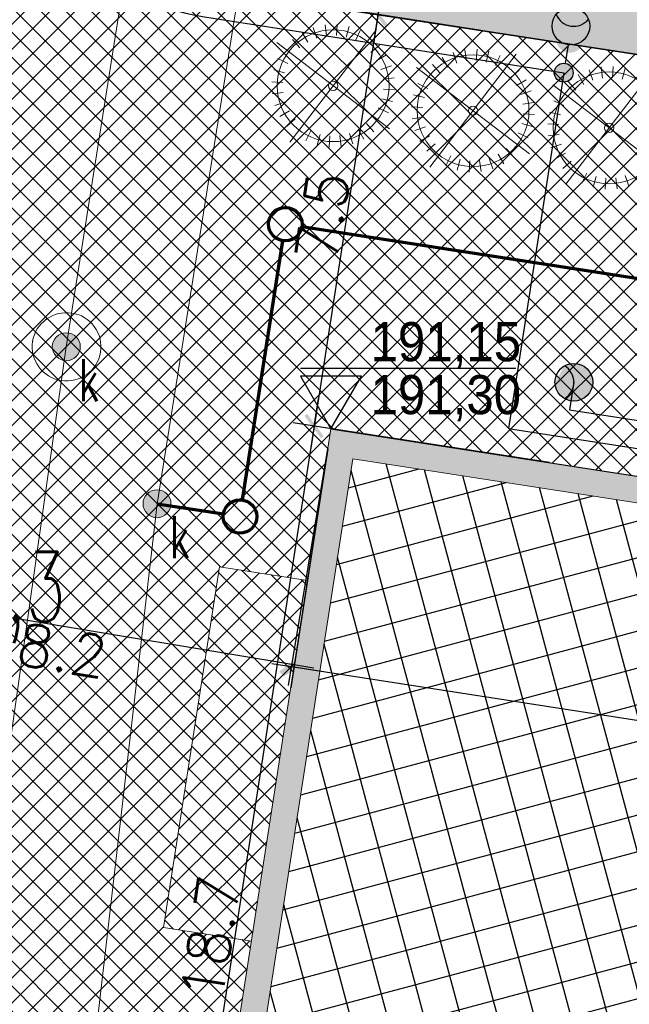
# Model space of a CAD drawing. Header units: metres. Extents: x 5509548 to 5517943, y 5680530 to 5684871.
# Tile 22 of 124: x 5516041 to 5516052, y 5683306 to 5683324. Entities that reach past the tile are written whole.
import ezdxf
from ezdxf.enums import TextEntityAlignment as Align
from ezdxf.lldxf.tags import DXFTag

# ---------------------------------------------------------------- set-up
doc = ezdxf.new("R2010")
doc.units = ezdxf.units.M
doc.layers.get('0').update_dxf_attribs({"linetype": 'CONTINUOUS', "lineweight": 18})
doc.layers.get('Defpoints').update_dxf_attribs({"linetype": 'CONTINUOUS'})
for name, color, linetype in [('!rzedne_projektowane_NOWE', 202, 'CONTINUOUS'), ('--EL_LEGENDA', 240, 'CONTINUOUS'), ('--oświetlenie wokół budynku', 240, 'CONTINUOUS'), ('A-Budynek', 170, 'CONTINUOUS'), ('A-Budynek szraf', 170, 'CONTINUOUS'), ('A-Nasadzenia', 7, 'CONTINUOUS'), ('A-Nawierzchnie', 41, 'CONTINUOUS'), ('A-Rzędne', 210, 'CONTINUOUS'), ('CEG_SEL_atrybut_bloku1', 7, 'CONTINUOUS'), ('CEG_SEL_atrybut_bloku2', 9, 'CONTINUOUS')]:
    doc.layers.add(name, color=color, linetype=linetype)
for name, color, linetype, lineweight in [('A-Drogi', 170, 'CONTINUOUS', 35), ('D-WYMIARY', 7, 'CONTINUOUS', 15), ('GES_InneUrzadzeniaTowarzyszace', 7, 'CONTINUOUS', 18), ('GES_UrzadzeniaSiecKanalizacyjna_P', 7, 'CONTINUOUS', 18), ('RR_ks', 34, 'CONTINUOUS', 70)]:
    doc.layers.add(name, color=color, linetype=linetype, lineweight=lineweight)
doc.layers.add('GES_PrzewodKanalizacyjny', color=7, linetype='CONTINUOUS', lineweight=18, true_color=0x803300)
doc.layers.add('wysokosci', color=7, linetype='CONTINUOUS', lineweight=25, true_color=0x24e924)
doc.styles.add('CP_ATTR', font='simplex.shx', dxfattribs={"bigfont": '@extfont2.shx'})
doc.styles.add('MZSK01', font='arial.ttf', dxfattribs={"width": 0.8999999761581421, "height": 0.75})
doc.styles.add('ROMANS', font='simplex.shx', dxfattribs={"width": 0.9, "oblique": 15})
doc.styles.get("Standard").update_dxf_attribs({"font": 'simplex.shx'})
tags = doc.linetypes.add('--LINIA_nN', pattern='A,0.5,-0.2,["nN",Standard,S=0.1,R=0,X=-0.1,Y=-0.05],-0.25', length=0.95).pattern_tags.tags
tags[6] = DXFTag(74, 10)
doc.dimstyles.get("Standard").update_dxf_attribs({"dimtxt": 0.18, "dimasz": 0.18, "dimexe": 0.18, "dimexo": 0.0625, "dimgap": 0.09, "dimtad": 0, "dimtih": 1, "dimtoh": 1, "dimdec": 4, "dimzin": 0, "dimdsep": 46, "dimtxsty": 'Standard', "dimcen": 0.09, "dimadec": 0, "dimazin": 0, "dimtfac": 1, "dimtdec": 4, "dimtofl": 0, "dimtmove": 0, "dimatfit": 3, "dimfxl": 1, "dimtolj": 1, "dimtzin": 0, "dimarcsym": 0})

# ---------------------------------------------------------------- blocks, each defined once
blk = doc.blocks.new('SUKS')
at = {"linetype": 'Continuous', "lineweight": 18, "true_color": 0xffffff}
blk.add_hatch(color=7, dxfattribs=at).paths.add_polyline_path([(0, -0.5, 1), (0, 0.5, 1)])
at = {"color": 0, "linetype": 'Continuous', "lineweight": 18}
blk.add_circle((0, 0), 0.5, dxfattribs=at)
blk = doc.blocks.new('_ARCHTICK')
at = {"color": 0, "linetype": 'ByBlock', "lineweight": -2}
blk.add_line((0, 0), (-1, 0), dxfattribs=at)
blk.add_solid([(0.397747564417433, 0.3093592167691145), (0.3093592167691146, 0.397747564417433), (-0.3093592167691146, -0.397747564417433), (-0.397747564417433, -0.3093592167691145)], dxfattribs=at)
blk = doc.blocks.new('*D30')
at = {"layer": 'D-WYMIARY', "color": 14, "lineweight": -2}
for p, q in [((5516048.617111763, 5683329.054651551), (5516047.734490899, 5683323.316321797)), ((5516047.372132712, 5683328.84143966), (5516048.931885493, 5683328.601531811)), ((5516046.611130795, 5683323.893811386), (5516048.170883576, 5683323.653903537))]:
    blk.add_line(p, q, dxfattribs=at)
at = {"layer": 'Defpoints', "color": 0}
for p in [(5516047.013846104, 5683328.896548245), (5516046.252844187, 5683323.948919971), (5516047.795300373, 5683323.711672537)]:
    blk.add_point(p, dxfattribs=at)
at = {"layer": 'D-WYMIARY', "color": 14, "lineweight": -2, "xscale": 0.5, "yscale": 0.5, "zscale": 0.5}
for p, rotation in [((5516048.556302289, 5683328.659300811), 81.25577972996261), ((5516047.795300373, 5683323.711672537), 261.2557797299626)]:
    blk.add_blockref('_ARCHTICK', p, dxfattribs=dict(at, rotation=rotation))
at = {"layer": 'D-WYMIARY', "color": 50, "linetype": 'ByBlock', "insert": (5516048.595861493, 5683326.120876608), "char_height": 0.75, "attachment_point": 5, "rotation": 81.25577972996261}
blk.add_mtext('\\A1;5.0', dxfattribs=at)
blk = doc.blocks.new('*D414')
at = {"layer": 'D-WYMIARY', "color": 14, "lineweight": -2}
for p, q in [((5516047.855708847, 5683324.109868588), (5516046.591008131, 5683315.955600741)), ((5516049.602135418, 5683323.434221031), (5516047.418892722, 5683323.772834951)), ((5516048.460046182, 5683316.070501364), (5516046.276803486, 5683316.409115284))]:
    blk.add_line(p, q, dxfattribs=at)
at = {"layer": 'Defpoints', "color": 0}
for p in [(5516049.960352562, 5683323.378662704), (5516046.652313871, 5683316.350874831), (5516048.818263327, 5683316.014943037)]:
    blk.add_point(p, dxfattribs=at)
at = {"layer": 'D-WYMIARY', "color": 14, "lineweight": -2, "xscale": 0.5, "yscale": 0.5, "zscale": 0.5}
for p, rotation in [((5516047.794403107, 5683323.714594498), 81.18385190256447), ((5516046.652313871, 5683316.350874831), 261.1838519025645)]:
    blk.add_blockref('_ARCHTICK', p, dxfattribs=dict(at, rotation=rotation))
at = {"layer": 'D-WYMIARY', "color": 50, "linetype": 'ByBlock', "insert": (5516046.803379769, 5683320.097872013), "char_height": 0.75, "attachment_point": 5, "rotation": 81.18385190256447}
blk.add_mtext('\\A1;7.5', dxfattribs=at)
blk = doc.blocks.new('*D415')
at = {"layer": 'D-WYMIARY', "color": 14, "lineweight": -2}
for p, q in [((5516046.713619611, 5683316.746148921), (5516043.729562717, 5683297.50618259)), ((5516050.859845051, 5683315.698300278), (5516046.276803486, 5683316.409115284)), ((5516047.998399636, 5683297.248882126), (5516043.415358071, 5683297.959697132))]:
    blk.add_line(p, q, dxfattribs=at)
at = {"layer": 'Defpoints', "color": 0}
for p in [(5516051.218062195, 5683315.642741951), (5516043.790868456, 5683297.901456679), (5516048.35661678, 5683297.193323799)]:
    blk.add_point(p, dxfattribs=at)
at = {"layer": 'D-WYMIARY', "color": 14, "lineweight": -2, "xscale": 0.5, "yscale": 0.5, "zscale": 0.5}
for p, rotation in [((5516046.652313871, 5683316.350874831), 81.1838519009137), ((5516043.790868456, 5683297.901456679), 261.1838519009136)]:
    blk.add_blockref('_ARCHTICK', p, dxfattribs=dict(at, rotation=rotation))
at = {"layer": 'D-WYMIARY', "color": 50, "linetype": 'ByBlock', "insert": (5516044.801612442, 5683307.191303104), "char_height": 0.75, "attachment_point": 5, "rotation": 81.1838519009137}
blk.add_mtext('\\A1;18.7', dxfattribs=at)
blk = doc.blocks.new('*D420')
at = {"layer": 'D-WYMIARY', "color": 14, "lineweight": -2}
for p, q in [((5516046.898735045, 5683315.945821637), (5516046.235063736, 5683311.666743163)), ((5516045.898030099, 5683312.103559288), (5516072.845841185, 5683307.924040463)), ((5516073.055997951, 5683311.888914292), (5516072.392326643, 5683307.609835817))]:
    blk.add_line(p, q, dxfattribs=at)
at = {"layer": 'Defpoints', "color": 0}
for p in [(5516046.954293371, 5683316.304038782), (5516073.111556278, 5683312.247131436), (5516072.450567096, 5683307.985346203)]:
    blk.add_point(p, dxfattribs=at)
at = {"layer": 'D-WYMIARY', "color": 14, "lineweight": -2, "xscale": 0.5, "yscale": 0.5, "zscale": 0.5}
for p, rotation in [((5516046.293304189, 5683312.042253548), 171.1838518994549), ((5516072.450567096, 5683307.985346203), 351.1838518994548)]:
    blk.add_blockref('_ARCHTICK', p, dxfattribs=dict(at, rotation=rotation))
at = {"layer": 'D-WYMIARY', "color": 50, "linetype": 'ByBlock', "insert": (5516059.306798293, 5683309.593821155), "char_height": 0.75, "attachment_point": 5, "rotation": 351.18385189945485}
blk.add_mtext('\\A1;26.5', dxfattribs=at)
blk = doc.blocks.new('*D422')
at = {"layer": 'D-WYMIARY', "color": 14, "lineweight": -2}
for p, q in [((5516038.831169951, 5683317.288179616), (5516038.126354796, 5683313.052314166)), ((5516046.894794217, 5683315.946455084), (5516046.189979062, 5683311.710589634)), ((5516046.646925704, 5683312.019781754), (5516037.794151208, 5683313.492814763))]:
    blk.add_line(p, q, dxfattribs=at)
at = {"layer": 'Defpoints', "color": 0}
for p in [(5516038.890669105, 5683317.645763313), (5516046.954293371, 5683316.304038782), (5516038.188726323, 5683313.427160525)]:
    blk.add_point(p, dxfattribs=at)
at = {"layer": 'D-WYMIARY', "color": 14, "lineweight": -2, "xscale": 0.5, "yscale": 0.5, "zscale": 0.5}
for p, rotation in [((5516038.188726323, 5683313.427160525), 170.5529768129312), ((5516046.252350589, 5683312.085435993), 350.5529768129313)]:
    blk.add_blockref('_ARCHTICK', p, dxfattribs=dict(at, rotation=rotation))
at = {"layer": 'D-WYMIARY', "color": 50, "linetype": 'ByBlock', "insert": (5516042.150780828, 5683312.3370622), "char_height": 0.75, "attachment_point": 5, "rotation": 350.5529768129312}
blk.add_mtext('\\A1;8.2', dxfattribs=at)
blk = doc.blocks.new('oprawa zewnetrzna stojaca')
for points in [[(2.625000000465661, 0, 0.2679491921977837), (2.25, 0.6495190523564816, 0.5773502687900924), (2.25, -0.6495190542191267, 0.267949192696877)], [(0.375, 0, 1.000000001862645), (-0.3749999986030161, 0, 1.000000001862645)]]:
    blk.add_hatch(color=256).paths.add_polyline_path(points)
blk.add_line((1.125000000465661, 0), (0.375, 0))
for centre, radius in [((1.875, 0), 0.7500000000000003), ((0, 0), 0.375)]:
    blk.add_circle(centre, radius)
blk.add_arc((2.625000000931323, -1.862645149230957e-09), 0.7500000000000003, 120.0000000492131, 239.999999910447)
at = {"layer": 'CEG_SEL_atrybut_bloku1', "style": 'ROMANS', "width": 0.6000000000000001, "flags": 8}
blk.add_attdef('TYP', text='', height=1, dxfattribs=at).set_placement((1.872500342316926, 0.900000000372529), align=Align.CENTER)
at = {"layer": 'CEG_SEL_atrybut_bloku2', "style": 'ROMANS', "width": 0.6, "flags": 8}
for tag, p in [('OPIS1', (1.872500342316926, -1.638064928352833)), ('OPIS2', (1.872500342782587, -2.499397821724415))]:
    blk.add_attdef(tag, text='', height=0.7500000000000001, dxfattribs=at).set_placement(p, align=Align.CENTER)
blk = doc.blocks.new('lampa_parkowa')
blk.add_hatch(color=256).paths.add_polyline_path([(674.9994430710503, 0.863908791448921, 0.2679491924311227), (337.4994430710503, 585.4310563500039, 1.732050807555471), (337.4994430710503, -583.7032387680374, 0.2679491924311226)], is_closed=False)
blk.add_circle((-0.0005569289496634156, 0.8639087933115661), 675.0000000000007)
blk.add_arc((674.9994430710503, 0.8639087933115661), 675.0000000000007, 119.999999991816, 240.0000000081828)
at = {"style": 'CP_ATTR', "width": 0.5}
for tag, p in [('ATR1', (1046.64724039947, 557.6081527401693)), ('ATR2', (1046.64724039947, -667.9665482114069))]:
    blk.add_attdef(tag, text='', height=1000, dxfattribs=at).set_placement(p, align=Align.MIDDLE_LEFT)

msp = doc.modelspace()

# ---------------------------------------------------------------- hatches: boundary and pattern name
at = {"layer": '!rzedne_projektowane_NOWE'}
msp.add_hatch(color=256, dxfattribs=at).paths.add_polyline_path([(5516051.470065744, 5683323.279169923, 1.000000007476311), (5516050.978842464, 5683323.275128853, 1.000000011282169)])
at = {"layer": 'A-Budynek', "linetype": 'ByBlock'}
h = msp.add_hatch(color=256, dxfattribs=at)
h.paths.add_polyline_path([(5516047.346706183, 5683315.767557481), (5516072.575074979, 5683311.854718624), (5516069.857698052, 5683294.334194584), (5516044.629329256, 5683298.247033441)], flags=16)
h.paths.add_polyline_path([(5516063.053508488, 5683293.395949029), (5516062.687879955, 5683293.452656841), (5516062.917776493, 5683294.934934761), (5516057.354293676, 5683295.797813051), (5516057.124397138, 5683294.31553513), (5516056.758768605, 5683294.372242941), (5516056.988665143, 5683295.854520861), (5516051.425182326, 5683296.717399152), (5516051.195285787, 5683295.23512123), (5516050.829657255, 5683295.291829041), (5516051.059553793, 5683296.774106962), (5516044.606704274, 5683297.774923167), (5516044.376807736, 5683296.292645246), (5516044.011179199, 5683296.349353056), (5516044.241075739, 5683297.831630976), (5516044.092847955, 5683297.85462063), (5516046.954293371, 5683316.30403878), (5516053.920999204, 5683315.223525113), (5516053.96104948, 5683315.520900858), (5516054.332603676, 5683315.463275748), (5516054.286624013, 5683315.16681788), (5516065.779654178, 5683313.384285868), (5516065.826357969, 5683313.682691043), (5516066.191521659, 5683313.6252744), (5516066.144886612, 5683313.327639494), (5516073.111556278, 5683312.247131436), (5516070.250110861, 5683293.797713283), (5516070.101883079, 5683293.820702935), (5516069.871986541, 5683292.338425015), (5516069.506358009, 5683292.395132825), (5516069.736254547, 5683293.877410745), (5516063.283405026, 5683294.878226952)])
at = {"layer": 'A-Budynek szraf', "linetype": 'ByBlock', "transparency": 33554687}
h = msp.add_hatch(dxfattribs=at)
h.set_pattern_fill('ANSI37', color=256, scale=0.2, angle=59.99999999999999, style=0)
h.set_pattern_definition([(105, (-191.2213894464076, 9.313225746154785e-10), (-0.6133628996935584, -0.1643500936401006), []), (194.9999999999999, (-191.2213894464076, 9.313225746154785e-10), (0.1643500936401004, -0.6133628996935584), [])])
h.paths.add_polyline_path([(5516072.188769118, 5683309.363978), (5516067.782111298, 5683309.363978), (5516067.782111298, 5683306.64545265), (5516071.767134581, 5683306.645452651), (5516069.857698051, 5683294.334194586), (5516044.629329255, 5683298.247033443), (5516047.346706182, 5683315.767557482), (5516072.575074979, 5683311.854718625)])
h.paths.add_polyline_path([(5516054.454114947, 5683304.922500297), (5516060.695085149, 5683304.922500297), (5516060.695085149, 5683303.164174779), (5516054.454114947, 5683303.164174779)], flags=16)
at = {"layer": 'A-Nawierzchnie', "linetype": 'ByBlock', "true_color": 0xb7e0ab, "transparency": 33554687}
h = msp.add_hatch(dxfattribs=at)
h.set_pattern_fill('ANSI37', color=9, scale=0.1, style=0)
h.set_pattern_definition([(45, (615.2743167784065, 129.3192508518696), (-0.2245064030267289, 0.2245064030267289), []), (135, (615.2743167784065, 129.3192508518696), (-0.2245064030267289, -0.2245064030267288), [])])
h.paths.add_polyline_path([(5516099.6639383, 5683319.509563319), (5516093.18050492, 5683320.492467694, 0.02400827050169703), (5516090.889116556, 5683320.728043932), (5516071.666547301, 5683321.775596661, -0.02484724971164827), (5516069.295594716, 5683322.023371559), (5516062.302756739, 5683323.108692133, -0.3638266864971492), (5516061.032989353, 5683324.559218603), (5516063.231110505, 5683324.230619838), (5516064.490548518, 5683332.646905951), (5516062.29494606, 5683332.975128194), (5516065.4430103, 5683353.379441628, 0.414213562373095), (5516062.9339508, 5683356.800643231), (5516050.08979864, 5683358.776220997, 0.4141947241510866), (5516046.668626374, 5683356.267352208), (5516042.257273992, 5683327.598946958, 0.4142317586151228), (5516044.766305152, 5683324.177561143), (5516053.343595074, 5683322.858275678, -0.02007901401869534), (5516053.579985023, 5683322.812134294), (5516052.668604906, 5683316.935679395), (5516054.150876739, 5683316.705803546), (5516053.920999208, 5683315.223525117), (5516046.954293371, 5683316.304038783), (5516046.53358273, 5683313.591470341), (5516044.962368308, 5683313.835160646), (5516043.961552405, 5683307.382313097), (5516045.532766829, 5683307.138622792), (5516044.092847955, 5683297.854620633), (5516044.241075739, 5683297.831630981), (5516044.011179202, 5683296.349353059), (5516069.871986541, 5683292.33842502), (5516070.101883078, 5683293.820702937), (5516070.250110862, 5683293.797713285), (5516071.690029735, 5683303.081715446), (5516073.26124416, 5683302.838025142), (5516074.262060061, 5683309.290872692), (5516072.690845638, 5683309.534562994), (5516073.111556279, 5683312.247131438), (5516066.144886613, 5683313.327639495), (5516066.374772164, 5683314.809910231), (5516068.140582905, 5683314.536067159), (5516068.712784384, 5683314.452779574), (5516069.444190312, 5683314.361830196), (5516070.42180041, 5683314.267207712), (5516071.256411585, 5683314.210627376), (5516075.58645081, 5683313.974792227), (5516074.85022779, 5683300.465115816), (5516082.256583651, 5683299.380121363), (5516080.796957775, 5683289.416467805), (5516090.875183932, 5683287.94005766), (5516092.610210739, 5683299.78364581), (5516076.426464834, 5683302.154484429), (5516076.852947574, 5683309.980433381), (5516087.948828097, 5683309.370979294), (5516088.305421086, 5683315.861425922), (5516090.617040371, 5683315.735451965, -0.02400827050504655), (5516092.431056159, 5683315.548954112), (5516098.599416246, 5683314.613815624), (5516098.31852322, 5683313.306826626), (5516091.99430035, 5683314.28274265), (5516090.39067605, 5683303.90295513), (5516099.094000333, 5683302.561238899), (5516096.496908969, 5683285.74680292), (5516069.794551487, 5683289.86845434), (5516048.342630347, 5683290.09877717), (5516034.965910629, 5683291.963955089), (5516037.042734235, 5683305.715577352), (5516039.999341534, 5683324.308768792), (5516043.122031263, 5683343.075807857), (5516045.796543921, 5683360.442185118), (5516068.332659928, 5683356.975872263), (5516067.979837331, 5683322.47700484), (5516099.929928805, 5683320.735853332)])
at = {"layer": 'A-Nawierzchnie', "linetype": 'ByBlock', "true_color": 0xcbd1d0, "transparency": 33554687}
h = msp.add_hatch(color=254, dxfattribs=at)
h.paths.add_polyline_path([(5516068.531271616, 5683317.08214428), (5516059.777261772, 5683318.440806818, -0.2278659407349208), (5516055.492519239, 5683321.385115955, 0.2282237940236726), (5516053.346113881, 5683322.857893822), (5516044.768823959, 5683324.177179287, -0.4142317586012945), (5516042.259792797, 5683327.598565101), (5516046.67114518, 5683356.266970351, -0.4141947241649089), (5516050.092317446, 5683358.775839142), (5516062.936469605, 5683356.800261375, -0.4142135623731), (5516065.445529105, 5683353.379059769), (5516061.052606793, 5683324.81862364, 0.4138459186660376), (5516062.305275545, 5683323.108310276), (5516069.29811352, 5683322.022989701, 0.02484724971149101), (5516071.669066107, 5683321.775214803), (5516090.891635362, 5683320.727662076, -0.02400827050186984), (5516093.18302372, 5683320.492085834), (5516099.663938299, 5683319.509563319), (5516098.60193505, 5683314.613433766), (5516092.433574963, 5683315.548572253, 0.02400827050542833), (5516090.619559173, 5683315.735070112), (5516071.396589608, 5683316.78264465, -0.02481899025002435), (5516068.534925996, 5683317.081537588)])
h.paths.add_polyline_path([(5516047.432022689, 5683328.326347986), (5516056.322993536, 5683326.958814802, 0.4142135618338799), (5516056.893193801, 5683327.376991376), (5516060.693785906, 5683352.086412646, 0.414213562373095), (5516060.275609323, 5683352.656612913), (5516051.384638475, 5683354.0241461, 0.414213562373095), (5516050.814438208, 5683353.605969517), (5516047.013846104, 5683328.896548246, 0.414213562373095)], flags=16)
at = {"layer": 'A-Nawierzchnie', "linetype": 'ByBlock', "true_color": 0xdbccb0, "transparency": 33554687}
h = msp.add_hatch(dxfattribs=at)
h.set_pattern_fill('ANSI37', color=9, scale=0.1, style=0)
h.set_pattern_definition([(45, (0, 0), (-0.2245064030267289, 0.2245064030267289), []), (135, (0, 0), (-0.2245064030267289, -0.2245064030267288), [])])
h.paths.add_polyline_path([(5516046.53358273, 5683313.591470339), (5516044.962368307, 5683313.835160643), (5516043.961552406, 5683307.382313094), (5516045.53276683, 5683307.138622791)])

# ---------------------------------------------------------------- linework, layer by layer
at = {"layer": '--EL_LEGENDA', "linetype": '--LINIA_nN', "ltscale": 5, "elevation": 10.29999999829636}
msp.add_lwpolyline([(5516041.731684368, 5683327.378489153, 0.3902256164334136), (5516044.691718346, 5683323.670088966), (5516051.114418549, 5683322.673165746)], format="xyb", dxfattribs=at)
for points in [[(5516051.114418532, 5683322.673165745), (5516050.127096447, 5683316.307320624), (5516072.644328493, 5683312.814970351)], [(5516051.295239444, 5683317.135612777), (5516051.218984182, 5683316.643950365), (5516062.837793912, 5683314.841910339)]]:
    msp.add_lwpolyline(points, dxfattribs=at)
for p in [(5516041.86597428, 5683318.26285823), (5516042.3187525, 5683318.37357348), (5516042.72380821, 5683318.13217369), (5516041.62086969, 5683317.86638663), (5516042.2234023, 5683317.77104255), (5516042.83581249, 5683317.67413544), (5516042.132993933, 5683317.16770902), (5516043.8445198, 5683314.96301864)]:
    msp.add_point(p)
at = {"layer": 'A-Budynek', "linetype": 'ByBlock'}
msp.add_line((5516046.954293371, 5683316.304038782), (5516073.111556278, 5683312.247131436), dxfattribs=at)
at = {"layer": 'A-Budynek', "linetype": 'Continuous', "lineweight": 13}
for points in [[(5516044.011179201, 5683296.349353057), (5516044.241075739, 5683297.831630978), (5516044.092847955, 5683297.854620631), (5516046.954293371, 5683316.304038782), (5516053.920999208, 5683315.223525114), (5516053.96104948, 5683315.520900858), (5516054.332603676, 5683315.463275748), (5516054.286624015, 5683315.166817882), (5516065.779654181, 5683313.384285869), (5516065.826357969, 5683313.682691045), (5516066.191521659, 5683313.625274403), (5516066.144886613, 5683313.327639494), (5516073.111556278, 5683312.247131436), (5516070.250110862, 5683293.797713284), (5516070.101883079, 5683293.820702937), (5516069.871986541, 5683292.338425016)], [(5516047.346706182, 5683315.767557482), (5516072.575074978, 5683311.854718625), (5516069.857698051, 5683294.334194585), (5516044.629329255, 5683298.247033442)]]:
    msp.add_lwpolyline(points, close=True, dxfattribs=at)
msp.add_lwpolyline([(5516046.53358273, 5683313.591470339), (5516044.962368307, 5683313.835160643), (5516043.961552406, 5683307.382313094), (5516045.53276683, 5683307.138622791)], dxfattribs=at)
at = {"layer": 'A-Drogi', "linetype": 'ByBlock'}
msp.add_line((5516053.346113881, 5683322.857893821), (5516044.768823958, 5683324.177179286), dxfattribs=at)
at = {"layer": 'A-Nasadzenia', "color": 202, "linetype": 'Continuous', "lineweight": 13}
for p, q in [((5516047.050910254, 5683323.337384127), (5516047.063891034, 5683323.536962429)), ((5516047.765545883, 5683323.447783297), (5516046.219447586, 5683321.430780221)), ((5516046.542106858, 5683323.218479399), (5516046.44202022, 5683323.391634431)), ((5516046.702774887, 5683323.291374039), (5516046.638392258, 5683323.480727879)), ((5516046.874576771, 5683323.331523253), (5516046.848372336, 5683323.529799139)), ((5516047.22499893, 5683323.308731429), (5516047.276666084, 5683323.501942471)), ((5516047.390152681, 5683323.246666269), (5516047.47852067, 5683323.426085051)), ((5516045.983995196, 5683323.212330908), (5516048.000998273, 5683321.66623261)), ((5516046.398747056, 5683323.115640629), (5516046.266802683, 5683323.2659426)), ((5516047.668855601, 5683323.033031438), (5516047.819157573, 5683323.164975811)), ((5516049.203493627, 5683322.846040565), (5516049.139110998, 5683323.035394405)), ((5516049.375295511, 5683322.886189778), (5516049.349091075, 5683323.084465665)), ((5516049.551628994, 5683322.892050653), (5516049.564609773, 5683323.091628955)), ((5516049.72571767, 5683322.863397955), (5516049.777384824, 5683323.056608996)), ((5516046.185112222, 5683322.836937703), (5516046.00569344, 5683322.925305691)), ((5516047.771694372, 5683322.889671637), (5516047.944849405, 5683322.989758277)), ((5516050.266264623, 5683323.002449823), (5516048.720166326, 5683320.985446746)), ((5516049.042825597, 5683322.773145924), (5516048.94273896, 5683322.946300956)), ((5516049.890871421, 5683322.801332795), (5516049.97923941, 5683322.980751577)), ((5516046.123047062, 5683322.671783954), (5516045.929836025, 5683322.723451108)), ((5516047.844589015, 5683322.729003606), (5516048.033942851, 5683322.793386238)), ((5516048.484713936, 5683322.766997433), (5516050.501717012, 5683321.220899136)), ((5516048.899465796, 5683322.670307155), (5516048.767521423, 5683322.820609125)), ((5516050.169574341, 5683322.587697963), (5516050.319876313, 5683322.719642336)), ((5516052.698470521, 5683322.694142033), (5516051.152372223, 5683320.677138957)), ((5516051.635699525, 5683322.537732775), (5516051.571316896, 5683322.727086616)), ((5516051.807501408, 5683322.577881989), (5516051.781296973, 5683322.776157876)), ((5516051.983834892, 5683322.583742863), (5516051.996815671, 5683322.783321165)), ((5516052.157923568, 5683322.555090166), (5516052.209590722, 5683322.748301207)), ((5516046.094394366, 5683322.497695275), (5516045.894816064, 5683322.510676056)), ((5516047.884738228, 5683322.557201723), (5516048.083014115, 5683322.58340616)), ((5516048.685830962, 5683322.391604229), (5516048.50641218, 5683322.479972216)), ((5516050.272413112, 5683322.444338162), (5516050.445568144, 5683322.544424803)), ((5516051.331671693, 5683322.361999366), (5516051.199727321, 5683322.512301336)), ((5516051.475031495, 5683322.464838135), (5516051.374944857, 5683322.637993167)), ((5516046.100255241, 5683322.321361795), (5516045.901979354, 5683322.295157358)), ((5516047.890599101, 5683322.380868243), (5516048.090177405, 5683322.367887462)), ((5516050.345307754, 5683322.283670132), (5516050.534661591, 5683322.348052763)), ((5516050.916919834, 5683322.458689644), (5516052.93392291, 5683320.912591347)), ((5516046.140404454, 5683322.149559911), (5516045.951050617, 5683322.08517728)), ((5516047.861946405, 5683322.206779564), (5516048.055157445, 5683322.155112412)), ((5516048.623765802, 5683322.22645048), (5516048.430554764, 5683322.278117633)), ((5516050.385456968, 5683322.111868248), (5516050.583732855, 5683322.138072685)), ((5516051.11803686, 5683322.08329644), (5516050.938618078, 5683322.171664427)), ((5516046.213299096, 5683321.988891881), (5516046.040144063, 5683321.888805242)), ((5516047.799881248, 5683322.041625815), (5516047.979300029, 5683321.953257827)), ((5516048.595113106, 5683322.0523618), (5516048.395534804, 5683322.065342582)), ((5516051.0559717, 5683321.91814269), (5516050.862760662, 5683321.969809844)), ((5516046.316137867, 5683321.84553208), (5516046.165835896, 5683321.713587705)), ((5516048.600973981, 5683321.876028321), (5516048.402698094, 5683321.849823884)), ((5516050.391317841, 5683321.935534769), (5516050.590896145, 5683321.922553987)), ((5516046.594840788, 5683321.631897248), (5516046.506472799, 5683321.452478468)), ((5516047.44288661, 5683321.660084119), (5516047.54297325, 5683321.486929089)), ((5516047.586246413, 5683321.762922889), (5516047.718190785, 5683321.612620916)), ((5516048.641123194, 5683321.704226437), (5516048.451769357, 5683321.639843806)), ((5516050.300599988, 5683321.59629234), (5516050.480018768, 5683321.507924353)), ((5516050.362665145, 5683321.761446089), (5516050.555876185, 5683321.709778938)), ((5516051.027319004, 5683321.744054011), (5516050.827740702, 5683321.757034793)), ((5516046.759994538, 5683321.569832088), (5516046.708327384, 5683321.376621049)), ((5516046.934083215, 5683321.541179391), (5516046.921102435, 5683321.341601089)), ((5516047.110416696, 5683321.547040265), (5516047.136621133, 5683321.348764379)), ((5516047.282218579, 5683321.587189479), (5516047.346601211, 5683321.397835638)), ((5516048.714017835, 5683321.543558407), (5516048.540862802, 5683321.443471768)), ((5516051.033179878, 5683321.567720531), (5516050.834903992, 5683321.541516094)), ((5516048.816856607, 5683321.400198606), (5516048.666554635, 5683321.268254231)), ((5516050.086965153, 5683321.317589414), (5516050.218909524, 5683321.167287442)), ((5516051.073329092, 5683321.395918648), (5516050.883975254, 5683321.331536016)), ((5516049.095559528, 5683321.186563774), (5516049.007191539, 5683321.007144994)), ((5516049.260713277, 5683321.124498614), (5516049.209046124, 5683320.931287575)), ((5516049.434801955, 5683321.095845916), (5516049.421821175, 5683320.896267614)), ((5516049.611135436, 5683321.101706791), (5516049.637339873, 5683320.903430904)), ((5516049.782937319, 5683321.141856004), (5516049.84731995, 5683320.952502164)), ((5516049.943605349, 5683321.214750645), (5516050.04369199, 5683321.041595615)), ((5516051.146223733, 5683321.235250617), (5516050.9730687, 5683321.135163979)), ((5516051.249062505, 5683321.091890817), (5516051.098760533, 5683320.959946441)), ((5516051.527765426, 5683320.878255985), (5516051.439397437, 5683320.698837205)), ((5516051.692919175, 5683320.816190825), (5516051.641252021, 5683320.622979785)), ((5516051.867007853, 5683320.787538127), (5516051.854027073, 5683320.587959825)), ((5516052.043341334, 5683320.793399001), (5516052.069545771, 5683320.595123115)), ((5516052.215143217, 5683320.833548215), (5516052.279525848, 5683320.644194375))]:
    msp.add_line(p, q, dxfattribs=at)
for centre, radius in [((5516046.992496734, 5683322.43928176), 0.9999999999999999), ((5516049.493215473, 5683321.993948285), 0.9999999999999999), ((5516051.925421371, 5683321.685640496), 0.9999999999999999), ((5516046.992496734, 5683322.43928176), 0.08307581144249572), ((5516049.493215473, 5683321.993948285), 0.08307581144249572), ((5516051.925421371, 5683321.685640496), 0.08307581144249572)]:
    msp.add_circle(centre, radius, dxfattribs=at)
at = {"layer": 'A-Rzędne', "color": 26}
msp.add_line((5516046.410912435, 5683317.389309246), (5516050.258423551, 5683317.389309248), dxfattribs=at)
msp.add_lwpolyline([(5516046.954293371, 5683316.304038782), (5516047.497674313, 5683317.245202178), (5516046.410912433, 5683317.245202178)], close=True, dxfattribs=at)
at = {"layer": 'GES_InneUrzadzeniaTowarzyszace', "color": 36, "linetype": 'Continuous', "lineweight": 18, "true_color": 0x803300, "flags": 128}
for points in [[(5516041.62086969, 5683317.86638663, -0.196801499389), (5516041.86597428, 5683318.26285823, -0.196801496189), (5516042.3187525, 5683318.37357348)], [(5516042.3187525, 5683318.37357348, -0.20102490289), (5516042.72380821, 5683318.13217369, -0.2010249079), (5516042.83581249, 5683317.67413544)], [(5516042.83581249, 5683317.67413544, -0.411834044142), (5516042.132993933, 5683317.16770902, -0.411834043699), (5516041.62086969, 5683317.86638663)]]:
    msp.add_lwpolyline(points, format="xyb", dxfattribs=at)
at = {"layer": 'GES_PrzewodKanalizacyjny', "color": 36, "linetype": 'Continuous', "lineweight": 18, "true_color": 0x803300, "flags": 128}
for points in [[(5516033.952487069, 5683259.598695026), (5516037.97579713, 5683287.79480493), (5516042.2234023, 5683317.77104255), (5516052.5536392, 5683383.11328749), (5516056.54493978, 5683408.6548456)], [(5516057.73025008, 5683408.46728322), (5516056.79003874, 5683395.80792977), (5516054.40889379, 5683380.82508805), (5516049.34042673, 5683349.50048194), (5516043.8445198, 5683314.96301864), (5516039.88502024, 5683280.72919271), (5516036.96614172, 5683259.34132772)]]:
    msp.add_lwpolyline(points, dxfattribs=at)
at = {"layer": 'GES_UrzadzeniaSiecKanalizacyjna_P', "color": 36, "true_color": 0x803300}
for p in [(5516042.2234023, 5683317.77104255), (5516043.8445198, 5683314.96301864)]:
    msp.add_point(p, dxfattribs=at)
at = {"layer": 'RR_ks', "linetype": 'ByBlock'}
for p, q in [((5516053.496352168, 5683318.821402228), (5516046.434340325, 5683319.91669755)), ((5516045.372776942, 5683315.029577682), (5516046.091905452, 5683319.666221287)), ((5516043.844519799, 5683314.96301864), (5516045.030342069, 5683314.779101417))]:
    msp.add_line(p, q, dxfattribs=at)
for centre in [(5516046.137884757, 5683319.962676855), (5516045.326797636, 5683314.733122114)]:
    msp.add_circle(centre, 0.2999999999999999, dxfattribs=at)

# ---------------------------------------------------------------- block references
at = {"layer": '--EL_LEGENDA', "xscale": 0.4500000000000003, "yscale": 0.4500000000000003, "zscale": 0.4500000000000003, "rotation": 81.25577962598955}
msp.add_blockref('oprawa zewnetrzna stojaca', (5516051.114418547, 5683322.673165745, 10.29999999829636), dxfattribs=at)
at = {"layer": '--oświetlenie wokół budynku', "xscale": 0.0005, "yscale": 0.0005, "zscale": 0.0005, "rotation": 180}
msp.add_blockref('lampa_parkowa', (5516051.295239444, 5683317.135612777, 10.29999999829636), dxfattribs=at)
at = {"layer": 'GES_UrzadzeniaSiecKanalizacyjna_P', "color": 36, "linetype": 'Continuous', "true_color": 0x803300, "xscale": 0.5, "yscale": 0.5, "zscale": 0.5}
for p in [(5516042.2234023, 5683317.77104255), (5516043.8445198, 5683314.96301864)]:
    msp.add_blockref('SUKS', p, dxfattribs=at)

# ---------------------------------------------------------------- texts
at = {"layer": 'A-Rzędne', "color": 26, "char_height": 0.7, "width": 24.42791907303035, "attachment_point": 1, "rotation": 1.3349936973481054e-09, "style": 'MZSK01'}
for s, insert in [('\\A1;191,15', (5516047.660928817, 5683318.211562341)), ('\\A1;191,30', (5516047.660928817, 5683317.264160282))]:
    msp.add_mtext(s, dxfattribs=dict(at, insert=insert))
at = {"layer": 'GES_UrzadzeniaSiecKanalizacyjna_P', "color": 36, "lineweight": 15, "true_color": 0x803300, "width": 0.66}
for p in [(5516042.4484023, 5683317.54604255), (5516044.069519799, 5683314.73801864)]:
    msp.add_text('k', height=0.75, dxfattribs=at).set_placement(p, align=Align.TOP_LEFT)
at = {"layer": 'wysokosci', "lineweight": 25, "width": 0.66}
msp.add_text('.191,3', height=1.25, dxfattribs=at).set_placement((5516038.669999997, 5683314.099999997), align=Align.TOP_LEFT)

# ---------------------------------------------------------------- dimensions: what is measured, and where the dimension line sits
at = {"layer": 'D-WYMIARY'}
for p1, p2, distance, picture, middle in [((5516047.013846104, 5683328.896548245), (5516046.252844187, 5683323.948919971), 1.5605952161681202, '*D30', (5516048.595861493, 5683326.120876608)), ((5516049.960352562, 5683323.378662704), (5516048.818263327, 5683316.014943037), -2.1918456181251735, '*D414', (5516046.803379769, 5683320.097872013)), ((5516046.954293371, 5683316.304038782), (5516038.890669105, 5683317.645763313), 4.276602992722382, '*D422', (5516042.150780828, 5683312.3370622)), ((5516051.218062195, 5683315.642741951), (5516048.35661678, 5683297.193323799), -4.620336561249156, '*D415', (5516044.801612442, 5683307.191303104)), ((5516046.954293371, 5683316.304038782), (5516073.111556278, 5683312.247131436), -4.312739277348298, '*D420', (5516059.306798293, 5683309.593821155))]:
    dim = msp.add_aligned_dim(p1=p1, p2=p2, distance=distance, dimstyle='Standard', override={"dimtxt": 0.75, "dimasz": 0.5, "dimexe": 0.3800000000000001, "dimexo": 0.3625, "dimgap": 0.05, "dimtad": 2, "dimtih": 0, "dimdec": 1, "dimblk": 'ARCHTICK', "dimblk1": 'ARCHTICK', "dimblk2": 'ARCHTICK', "dimdle": 0.4, "dimclrd": 14, "dimclre": 14, "dimclrt": 50, "dimtvp": 0.3}, dxfattribs=at)
    dim.commit()
    dim.dimension.update_dxf_attribs({"geometry": picture, "text_midpoint": middle})

doc.saveas('drawing.dxf')
